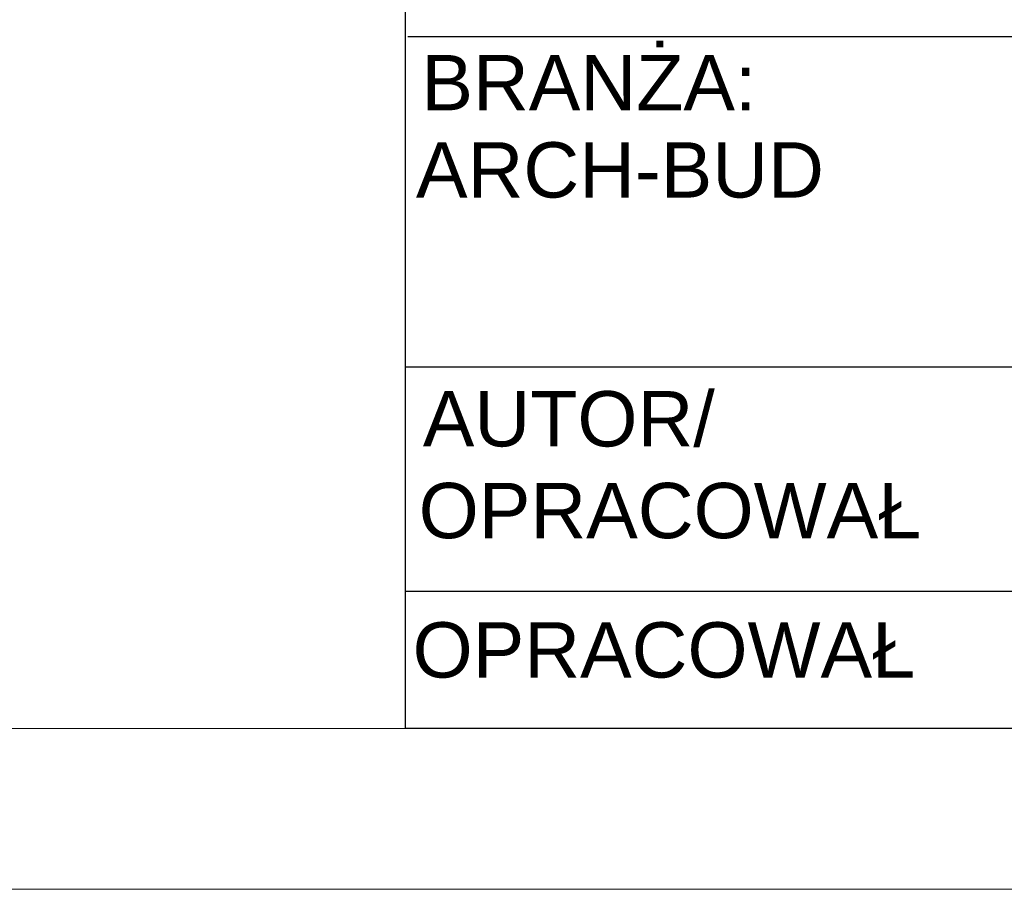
# Model space of a CAD drawing. Header units: millimetres. Extents: x -1194 to 5506, y 19372 to 25312.
# Tile 4 of 11: x 4250 to 4556, y 19372 to 19643. Entities that reach past the tile are written whole.
import ezdxf

# ---------------------------------------------------------------- set-up
doc = ezdxf.new("R2010")
doc.units = ezdxf.units.MM
doc.layers.add('PDF_A-TABELKA', color=7, linetype='Continuous')
doc.layers.add('PDF_Text', color=7, linetype='Continuous')
doc.layers.add('SQ_Opisy', color=7, linetype='Continuous', lineweight=18)
doc.layers.add('SQ_TAB TEKST', color=8, linetype='Continuous', lineweight=0)
doc.styles.add('PDF Arial-BoldMT', font='arial.ttf')
doc.styles.add('PDF ArialMT', font='arial.ttf')

# ---------------------------------------------------------------- blocks, each defined once
blk = doc.blocks.new('tabelka')
at = {"layer": 'PDF_A-TABELKA', "lineweight": 25}
for points in [[(26628.5, -28113.82), (26628.5, -27397.28), (25541.98, -27397.28), (25541.98, -28113.82)], [(25541.98, -27397.28), (25541.98, -28019.87)], [(26629.35, -27898.56), (25542.83, -27898.56)], [(26628.5, -28001.29), (25541.98, -28001.29)], [(26501.05, -28071.19), (25541.98, -28071.19)], [(26628.5, -28113.82), (25541.98, -28113.82)]]:
    blk.add_lwpolyline(points, dxfattribs=at)
at = {"layer": 'PDF_Text', "char_height": 17.217, "attachment_point": 4}
for s, insert, style in [('BRANŻA:', (25547.04, -27912.78), 'PDF ArialMT'), ('ARCH-BUD', (25545.34, -27940.06), 'PDF Arial-BoldMT'), ('AUTOR/', (25547.47, -28017.51), 'PDF ArialMT'), ('OPRACOWAŁ', (25546.19, -28046.07), 'PDF ArialMT'), ('OPRACOWAŁ', (25544.29, -28089.44), 'PDF ArialMT')]:
    blk.add_mtext(s, dxfattribs=dict(at, insert=insert, style=style))

msp = doc.modelspace()

# ---------------------------------------------------------------- linework, layer by layer
at = {"layer": 'SQ_Opisy', "color": 7}
for points in [[(-1193.9, 25312.2), (5506.1, 25312.2), (5506.1, 19372.2), (-1193.9, 19372.2)], [(-943.9, 25262.2), (5456.1, 25262.2), (5456.1, 19422.2), (-943.9, 19422.2)], [(-943.9, 25262.2), (5456.1, 25262.2), (5456.1, 19422.2), (-943.9, 19422.2)]]:
    msp.add_lwpolyline(points, close=True, dxfattribs=at)

# ---------------------------------------------------------------- block references
at = {"layer": 'SQ_TAB TEKST', "lineweight": 35}
msp.add_blockref('tabelka', (-21172.41, 47536.02), dxfattribs=at)

doc.saveas('drawing.dxf')
